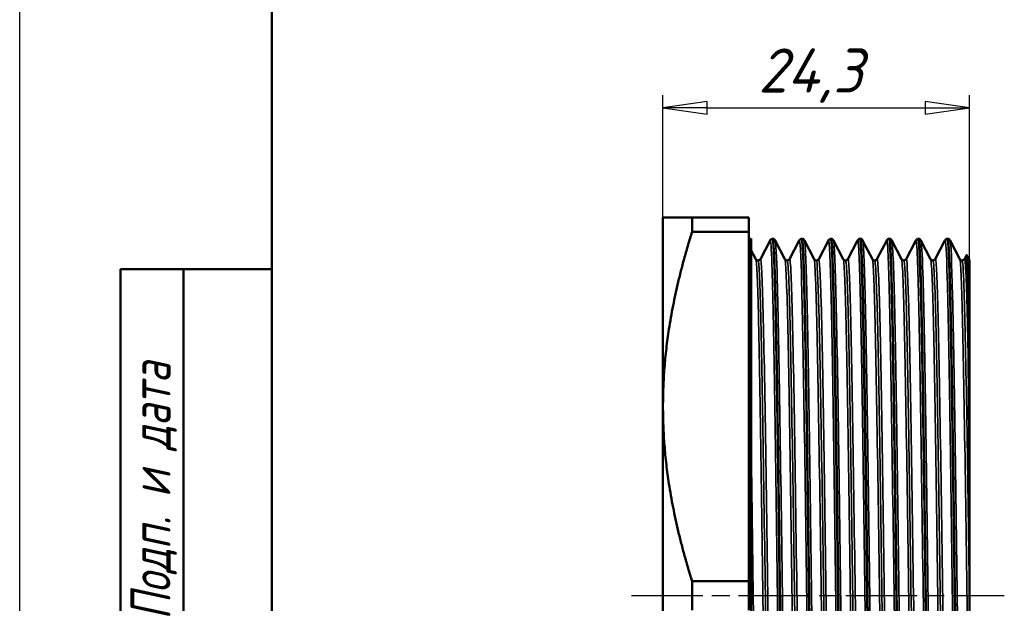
# Model space of a CAD drawing. Header units: millimetres. Extents: x -117 to 734, y -67 to 355.
# Tile 3 of 16: x 0 to 78, y 123 to 170. Entities that reach past the tile are written whole.
import ezdxf
from ezdxf.enums import TextEntityAlignment as Align

# ---------------------------------------------------------------- set-up
doc = ezdxf.new("R2010")
doc.units = ezdxf.units.MM
doc.linetypes.add('CHAIN', pattern=[0.7087, 0.4724, -0.0591, 0.1181, -0.0591])
for name, color, linetype, lineweight in [('Видимые тонкие (ГОСТ)', 7, 'Continuous', 35), ('Видимый контур (ГОСТ)', 7, 'Continuous', 50), ('Кромка (ГОСТ)', 7, 'Continuous', 50), ('Обозначение (ГОСТ)', 7, 'Continuous', 25), ('Осевая линия (ГОСТ)', 7, 'Continuous', 25), ('Размер (ГОСТ)', 7, 'Continuous', 25), ('Эскизная геометрия (ГОСТ)', 7, 'Continuous', 50)]:
    doc.layers.add(name, color=color, linetype=linetype, lineweight=lineweight)
doc.styles.get("Standard").update_dxf_attribs({"font": 'GOST Common Italic.ttf'})
doc.styles.add('Альтернативный текст (ГОСТ)', font='txt', dxfattribs={"width": 0.8})
doc.styles.add('Обычный текст (ГОСТ)', font='GOST Common Italic.ttf')
doc.dimstyles.new('Обычный (ГОСТ)', dxfattribs={"dimtxt": 3.5, "dimasz": 3.5, "dimexe": 1, "dimexo": 0, "dimgap": 0.5, "dimtad": 1, "dimrnd": 1e-08, "dimtxsty": 'Обычный текст (ГОСТ)', "dimblk": 'Filled-1', "dimcen": 0.09, "dimdle": 15, "dimclrd": 256, "dimclre": 256, "dimclrt": 256, "dimazin": 2, "dimtfac": 0.714286, "dimtdec": 3, "dimtmove": 0, "dimatfit": 3, "dimfxl": 1, "dimtolj": 1, "dimlwd": 25, "dimlwe": 25, "dimarcsym": 0})

# ---------------------------------------------------------------- blocks, each defined once
blk = doc.blocks.new('ГОСТ - Доп. графы 1')
at = {"layer": 'Эскизная геометрия (ГОСТ)'}
for p, q in [((-12, 0), (-12, 145)), ((-12, 145), (0, 145)), ((-7, 145), (-7, 0))]:
    blk.add_line(p, q, dxfattribs=at)
at = {"layer": 'Обозначение (ГОСТ)', "insert": (-9.373, 127.414), "char_height": 3.17, "width": 34.76787, "attachment_point": 5, "rotation": 90, "style": 'Альтернативный текст (ГОСТ)'}
blk.add_mtext('\\fGOST Common|b0|i1;\\H3.1700;Подп. и дата', dxfattribs=at)
at = {"layer": 'Обозначение (ГОСТ)', "lineweight": 30, "width": 0.8, "flags": 17}
for tag, p in [('Подп._и_дата_2', (-3.532, 127.511)), ('Инв._номер_дубликата', (-3.406, 97.466)), ('Взамен_инв._номера', (-3.46, 72.529)), ('Подп._и_дата_1', (-3.422, 42.352)), ('ИНВЕНТАРНЫЙ_НОМЕР', (-3.329, 12.683))]:
    blk.add_attdef(tag, text='', height=3.17, rotation=90, dxfattribs=at).set_placement(p, align=Align.MIDDLE_CENTER)
blk = doc.blocks.new('Рамки ГОСТ_ граница 297x210')
at = {"layer": 'Кромка (ГОСТ)', "lineweight": 25}
blk.add_line((0, 0), (0, 297), dxfattribs=at)
at = {"layer": 'Кромка (ГОСТ)'}
blk.add_line((20, 292), (20, 5), dxfattribs=at)
blk = doc.blocks.new('Filled-1')
at = {"color": 0}
for p, q in [((0, 0), (-1, 0.143)), ((-1, 0.143), (-1, -0.143)), ((-1, 0), (0, 0)), ((-1, -0.143), (0, 0))]:
    blk.add_line(p, q, dxfattribs=at)
at = {"color": 0, "flags": 128}
blk.add_lwpolyline([(-1, -0.143), (0, 0), (-1, 0.143), (-1, -0.143)], dxfattribs=at)
at = {"color": 0}
blk.add_solid([(-1, -0.143), (0, 0), (-1, 0.143), (-1, -0.143)], dxfattribs=at)
blk = doc.blocks.new('*D9')
at = {"layer": 'Defpoints', "color": 0, "linetype": 'Continuous', "transparency": 16777216}
for p in [(75.311, 162.8), (51.011, 139.099), (75.311, 124.023)]:
    blk.add_point(p, dxfattribs=at)
at = {"layer": 'Размер (ГОСТ)', "linetype": 'Continuous', "lineweight": 25, "transparency": 16777216}
for p, q in [((51.011, 139.099), (51.011, 163.8)), ((75.311, 124.023), (75.311, 163.8)), ((54.511, 162.8), (71.811, 162.8))]:
    blk.add_line(p, q, dxfattribs=at)
at = {"layer": 'Размер (ГОСТ)', "linetype": 'Continuous', "lineweight": 25, "transparency": 16777216, "xscale": 3.5, "yscale": 3.5, "zscale": 3.5, "rotation": 180}
blk.add_blockref('Filled-1', (51.011, 162.8), dxfattribs=at)
at = {"layer": 'Размер (ГОСТ)', "linetype": 'Continuous', "lineweight": 25, "transparency": 16777216, "xscale": 3.5, "yscale": 3.5, "zscale": 3.5}
blk.add_blockref('Filled-1', (75.311, 162.8), dxfattribs=at)
at = {"layer": 'Размер (ГОСТ)', "linetype": 'Continuous', "lineweight": 25, "transparency": 16777216, "insert": (58.568, 167.5), "char_height": 3.5, "attachment_point": 1, "style": 'Обычный текст (ГОСТ)'}
blk.add_mtext('\\A1;24,3', dxfattribs=at)

msp = doc.modelspace()

# ---------------------------------------------------------------- linework, layer by layer
at = {"layer": 'Видимые тонкие (ГОСТ)'}
for points, knots in [([(60.661, 95.929), (60.609, 96.035), (60.556, 96.989), (60.504, 98.732), (60.433, 101.105), (60.362, 104.934), (60.291, 109.605), (60.22, 114.273), (60.149, 119.765), (60.078, 125.203), (60.007, 130.638), (59.936, 136), (59.865, 140.432), (59.794, 144.862), (59.723, 148.348), (59.652, 150.334), (59.603, 151.703), (59.554, 152.356), (59.505, 152.267)], [45.578162, 45.578162, 45.578162, 45.578162, 46.003977, 46.003977, 46.003977, 46.583754, 46.583754, 46.583754, 47.163104, 47.163104, 47.163104, 47.742065, 47.742065, 47.742065, 48.320676, 48.320676, 48.320676, 48.719755, 48.719755, 48.719755, 48.719755]), ([(61.066, 95.931), (61.021, 95.848), (60.976, 96.392), (60.931, 97.55), (60.86, 99.382), (60.789, 102.743), (60.718, 107.094), (60.646, 111.441), (60.575, 116.76), (60.504, 122.198), (60.433, 127.633), (60.362, 133.166), (60.291, 137.914), (60.22, 142.658), (60.149, 146.599), (60.078, 149.108), (60.022, 151.075), (59.966, 152.156), (59.911, 152.269)], [39.244839, 39.244839, 39.244839, 39.244839, 39.612232, 39.612232, 39.612232, 40.192983, 40.192983, 40.192983, 40.773228, 40.773228, 40.773228, 41.353005, 41.353005, 41.353005, 41.932354, 41.932354, 41.932354, 42.386432, 42.386432, 42.386432, 42.386432]), ([(62.972, 95.932), (62.935, 96.004), (62.898, 96.502), (62.861, 97.42), (62.79, 99.176), (62.719, 102.463), (62.647, 106.755), (62.576, 111.046), (62.505, 116.325), (62.434, 121.749), (62.363, 127.172), (62.292, 132.719), (62.221, 137.506), (62.15, 142.29), (62.079, 146.297), (62.008, 148.886), (61.944, 151.215), (61.88, 152.389), (61.817, 152.272)], [39.294977, 39.294977, 39.294977, 39.294977, 39.598193, 39.598193, 39.598193, 40.177829, 40.177829, 40.177829, 40.757252, 40.757252, 40.757252, 41.336473, 41.336473, 41.336473, 41.915501, 41.915501, 41.915501, 42.43657, 42.43657, 42.43657, 42.43657]), ([(63.378, 95.932), (63.348, 95.873), (63.318, 96.093), (63.287, 96.599), (63.216, 97.793), (63.145, 100.568), (63.074, 104.48), (63.003, 108.392), (62.932, 113.424), (62.861, 118.774), (62.79, 124.121), (62.719, 129.765), (62.647, 134.802), (62.576, 139.838), (62.505, 144.249), (62.434, 147.33), (62.364, 150.398), (62.293, 152.137), (62.222, 152.273)], [32.961654, 32.961654, 32.961654, 32.961654, 33.207495, 33.207495, 33.207495, 33.787585, 33.787585, 33.787585, 34.367443, 34.367443, 34.367443, 34.947079, 34.947079, 34.947079, 35.526503, 35.526503, 35.526503, 36.103247, 36.103247, 36.103247, 36.103247]), ([(65.284, 95.93), (65.261, 95.972), (65.238, 96.175), (65.215, 96.541), (65.144, 97.68), (65.073, 100.395), (65.002, 104.255), (64.93, 108.217), (64.857, 113.37), (64.784, 118.852), (64.712, 124.224), (64.641, 129.89), (64.57, 134.937), (64.498, 139.982), (64.427, 144.389), (64.356, 147.449), (64.284, 150.507), (64.213, 152.209), (64.142, 152.28), (64.137, 152.284), (64.133, 152.282), (64.128, 152.273)], [33.011792, 33.011792, 33.011792, 33.011792, 33.197834, 33.197834, 33.197834, 33.776364, 33.776364, 33.776364, 34.370274, 34.370274, 34.370274, 34.952269, 34.952269, 34.952269, 35.533962, 35.533962, 35.533962, 36.115363, 36.115363, 36.115363, 36.153384, 36.153384, 36.153384, 36.153384]), ([(65.689, 95.928), (65.673, 95.895), (65.657, 95.943), (65.641, 96.074), (65.57, 96.651), (65.499, 98.832), (65.428, 102.272), (65.357, 105.71), (65.286, 110.394), (65.215, 115.575), (65.144, 120.755), (65.073, 126.415), (65.002, 131.651), (64.93, 137.026), (64.857, 141.934), (64.784, 145.552), (64.712, 149.098), (64.641, 151.393), (64.57, 152.067), (64.558, 152.181), (64.546, 152.249), (64.534, 152.271)], [26.678469, 26.678469, 26.678469, 26.678469, 26.809777, 26.809777, 26.809777, 27.388473, 27.388473, 27.388473, 27.967084, 27.967084, 27.967084, 28.545615, 28.545615, 28.545615, 29.139525, 29.139525, 29.139525, 29.72152, 29.72152, 29.72152, 29.820061, 29.820061, 29.820061, 29.820061]), ([(67.595, 95.927), (67.583, 95.949), (67.571, 96.017), (67.558, 96.134), (67.487, 96.81), (67.416, 99.093), (67.345, 102.618), (67.274, 106.142), (67.203, 110.894), (67.132, 116.114), (67.061, 121.334), (66.99, 127.003), (66.919, 132.215), (66.848, 137.426), (66.777, 142.162), (66.706, 145.665), (66.635, 149.168), (66.564, 151.426), (66.493, 152.078), (66.475, 152.242), (66.457, 152.305), (66.439, 152.269)], [26.728606, 26.728606, 26.728606, 26.728606, 26.828095, 26.828095, 26.828095, 27.407654, 27.407654, 27.407654, 27.987108, 27.987108, 27.987108, 28.566458, 28.566458, 28.566458, 29.145707, 29.145707, 29.145707, 29.724858, 29.724858, 29.724858, 29.870199, 29.870199, 29.870199, 29.870199]), ([(68.001, 95.925), (67.995, 95.914), (67.99, 95.913), (67.985, 95.92), (67.914, 96.015), (67.843, 97.732), (67.772, 100.795), (67.701, 103.858), (67.629, 108.256), (67.558, 113.285), (67.487, 118.312), (67.416, 123.953), (67.345, 129.304), (67.274, 134.654), (67.203, 139.695), (67.132, 143.621), (67.061, 147.546), (66.99, 150.343), (66.919, 151.564), (66.894, 151.988), (66.87, 152.221), (66.845, 152.266)], [20.395283, 20.395283, 20.395283, 20.395283, 20.4379, 20.4379, 20.4379, 21.017678, 21.017678, 21.017678, 21.597346, 21.597346, 21.597346, 22.176905, 22.176905, 22.176905, 22.756358, 22.756358, 22.756358, 23.335708, 23.335708, 23.335708, 23.536876, 23.536876, 23.536876, 23.536876]), ([(69.906, 95.924), (69.835, 96.061), (69.764, 97.824), (69.693, 100.93), (69.622, 104.037), (69.55, 108.476), (69.479, 113.534), (69.408, 118.591), (69.337, 124.248), (69.266, 129.598), (69.194, 134.946), (69.123, 139.968), (69.052, 143.857), (68.981, 147.745), (68.91, 150.486), (68.838, 151.642), (68.809, 152.117), (68.78, 152.323), (68.751, 152.265)], [20.445421, 20.445421, 20.445421, 20.445421, 21.026149, 21.026149, 21.026149, 21.6069, 21.6069, 21.6069, 22.187522, 22.187522, 22.187522, 22.768015, 22.768015, 22.768015, 23.348383, 23.348383, 23.348383, 23.587014, 23.587014, 23.587014, 23.587014]), ([(70.312, 95.925), (70.248, 95.808), (70.184, 96.983), (70.12, 99.316), (70.049, 101.915), (69.978, 105.942), (69.906, 110.749), (69.835, 115.555), (69.764, 121.123), (69.693, 126.56), (69.622, 131.995), (69.55, 137.277), (69.479, 141.56), (69.408, 145.842), (69.337, 149.107), (69.266, 150.834), (69.229, 151.716), (69.193, 152.195), (69.156, 152.265)], [14.112098, 14.112098, 14.112098, 14.112098, 14.633494, 14.633494, 14.633494, 15.214515, 15.214515, 15.214515, 15.795399, 15.795399, 15.795399, 16.376151, 16.376151, 16.376151, 16.956772, 16.956772, 16.956772, 17.253691, 17.253691, 17.253691, 17.253691]), ([(72.218, 95.93), (72.163, 96.042), (72.108, 97.09), (72.053, 99.002), (71.98, 101.551), (71.907, 105.626), (71.834, 110.538), (71.762, 115.373), (71.69, 120.999), (71.618, 126.495), (71.546, 131.943), (71.475, 137.242), (71.404, 141.538), (71.332, 145.832), (71.261, 149.107), (71.19, 150.836), (71.147, 151.866), (71.105, 152.345), (71.062, 152.265)], [14.162236, 14.162236, 14.162236, 14.162236, 14.609544, 14.609544, 14.609544, 15.205981, 15.205981, 15.205981, 15.793098, 15.793098, 15.793098, 16.375137, 16.375137, 16.375137, 16.957023, 16.957023, 16.957023, 17.303828, 17.303828, 17.303828, 17.303828]), ([(72.623, 95.931), (72.579, 95.848), (72.534, 96.386), (72.489, 97.532), (72.418, 99.346), (72.347, 102.679), (72.276, 107), (72.202, 111.525), (72.128, 117.117), (72.053, 122.803), (71.98, 128.4), (71.907, 134.065), (71.834, 138.841), (71.762, 143.542), (71.69, 147.363), (71.618, 149.678), (71.568, 151.288), (71.518, 152.166), (71.468, 152.267)], [7.828913, 7.828913, 7.828913, 7.828913, 8.194348, 8.194348, 8.194348, 8.772891, 8.772891, 8.772891, 9.378795, 9.378795, 9.378795, 9.975232, 9.975232, 9.975232, 10.562349, 10.562349, 10.562349, 10.970505, 10.970505, 10.970505, 10.970505]), ([(74.405, 97.745), (74.334, 99.673), (74.263, 103.109), (74.192, 107.505), (74.121, 111.901), (74.05, 117.24), (73.979, 122.672), (73.908, 128.102), (73.837, 133.605), (73.766, 138.302), (73.695, 142.999), (73.624, 146.872), (73.553, 149.304), (73.493, 151.359), (73.433, 152.379), (73.374, 152.271)], [8.216307, 8.216307, 8.216307, 8.216307, 8.795238, 8.795238, 8.795238, 9.374123, 9.374123, 9.374123, 9.952963, 9.952963, 9.952963, 10.531759, 10.531759, 10.531759, 11.020643, 11.020643, 11.020643, 11.020643]), ([(74.405, 119.719), (74.334, 125.091), (74.263, 130.706), (74.192, 135.665), (74.121, 140.624), (74.05, 144.911), (73.979, 147.841), (73.913, 150.595), (73.846, 152.141), (73.779, 152.273)], [2.985558, 2.985558, 2.985558, 2.985558, 3.564488, 3.564488, 3.564488, 4.143373, 4.143373, 4.143373, 4.68732, 4.68732, 4.68732, 4.68732]), ([(59.525, 97.411), (59.497, 97.355), (59.47, 97.527), (59.442, 97.93), (59.37, 98.974), (59.297, 101.568), (59.225, 105.286), (59.153, 108.998), (59.081, 113.815), (59.009, 118.946), (58.937, 124.071), (58.865, 129.489), (58.793, 134.314), (58.721, 139.16), (58.649, 143.388), (58.576, 146.302), (58.508, 149.085), (58.439, 150.658), (58.37, 150.794)], [45.526637, 45.526637, 45.526637, 45.526637, 45.753748, 45.753748, 45.753748, 46.342231, 46.342231, 46.342231, 46.929736, 46.929736, 46.929736, 47.516428, 47.516428, 47.516428, 48.105597, 48.105597, 48.105597, 48.66823, 48.66823, 48.66823, 48.66823]), ([(59.891, 97.404), (59.885, 97.414), (59.88, 97.433), (59.874, 97.46), (59.802, 97.829), (59.73, 99.767), (59.659, 102.956), (59.586, 106.162), (59.514, 110.622), (59.442, 115.597), (59.37, 120.563), (59.297, 126.024), (59.225, 131.08), (59.153, 136.128), (59.081, 140.753), (59.009, 144.197), (58.937, 147.636), (58.865, 149.883), (58.793, 150.571), (58.774, 150.757), (58.754, 150.828), (58.735, 150.789)], [45.57955, 45.57955, 45.57955, 45.57955, 45.623805, 45.623805, 45.623805, 46.210279, 46.210279, 46.210279, 46.799907, 46.799907, 46.799907, 47.38839, 47.38839, 47.38839, 47.975895, 47.975895, 47.975895, 48.562587, 48.562587, 48.562587, 48.721142, 48.721142, 48.721142, 48.721142]), ([(61.837, 97.403), (61.834, 97.399), (61.832, 97.396), (61.83, 97.395), (61.758, 97.349), (61.686, 98.877), (61.614, 101.729), (61.539, 104.705), (61.464, 109.114), (61.389, 114.174), (61.317, 119.048), (61.244, 124.505), (61.172, 129.641), (61.1, 134.773), (61.028, 139.564), (60.955, 143.224), (60.883, 146.882), (60.811, 149.396), (60.739, 150.354), (60.72, 150.61), (60.7, 150.754), (60.681, 150.789)], [39.243452, 39.243452, 39.243452, 39.243452, 39.261165, 39.261165, 39.261165, 39.847713, 39.847713, 39.847713, 40.459921, 40.459921, 40.459921, 41.049786, 41.049786, 41.049786, 41.639041, 41.639041, 41.639041, 42.22773, 42.22773, 42.22773, 42.385045, 42.385045, 42.385045, 42.385045]), ([(62.202, 97.408), (62.15, 97.514), (62.098, 98.415), (62.046, 100.06), (61.974, 102.335), (61.902, 106.023), (61.83, 110.521), (61.758, 115.017), (61.686, 120.304), (61.614, 125.518), (61.539, 130.96), (61.464, 136.298), (61.389, 140.585), (61.317, 144.716), (61.244, 147.855), (61.172, 149.485), (61.13, 150.43), (61.088, 150.865), (61.046, 150.786)], [39.296364, 39.296364, 39.296364, 39.296364, 39.720596, 39.720596, 39.720596, 40.307324, 40.307324, 40.307324, 40.893872, 40.893872, 40.893872, 41.50608, 41.50608, 41.50608, 42.095944, 42.095944, 42.095944, 42.437957, 42.437957, 42.437957, 42.437957]), ([(64.148, 97.409), (64.096, 97.314), (64.044, 98.015), (63.992, 99.475), (63.92, 101.503), (63.848, 104.99), (63.775, 109.361), (63.703, 113.73), (63.631, 118.965), (63.559, 124.204), (63.487, 129.44), (63.415, 134.66), (63.343, 139.005), (63.27, 143.348), (63.198, 146.8), (63.126, 148.792), (63.082, 150.026), (63.037, 150.698), (62.992, 150.787)], [32.960267, 32.960267, 32.960267, 32.960267, 33.384111, 33.384111, 33.384111, 33.972917, 33.972917, 33.972917, 34.56145, 34.56145, 34.56145, 35.149723, 35.149723, 35.149723, 35.737743, 35.737743, 35.737743, 36.101859, 36.101859, 36.101859, 36.101859]), ([(64.513, 97.411), (64.484, 97.465), (64.455, 97.77), (64.426, 98.326), (64.353, 99.701), (64.281, 102.607), (64.209, 106.563), (64.137, 110.518), (64.064, 115.508), (63.992, 120.71), (63.92, 125.909), (63.848, 131.299), (63.775, 135.991), (63.703, 140.682), (63.631, 144.658), (63.559, 147.264), (63.492, 149.687), (63.425, 150.918), (63.358, 150.794)], [33.013179, 33.013179, 33.013179, 33.013179, 33.251799, 33.251799, 33.251799, 33.841181, 33.841181, 33.841181, 34.430269, 34.430269, 34.430269, 35.019075, 35.019075, 35.019075, 35.607609, 35.607609, 35.607609, 36.154772, 36.154772, 36.154772, 36.154772]), ([(66.459, 97.411), (66.431, 97.355), (66.403, 97.529), (66.375, 97.937), (66.303, 98.986), (66.231, 101.576), (66.159, 105.283), (66.088, 108.989), (66.016, 113.798), (65.944, 118.922), (65.872, 124.045), (65.8, 129.464), (65.728, 134.291), (65.656, 139.117), (65.584, 143.333), (65.512, 146.25), (65.443, 149.065), (65.373, 150.658), (65.304, 150.794)], [26.677081, 26.677081, 26.677081, 26.677081, 26.905635, 26.905635, 26.905635, 27.492492, 27.492492, 27.492492, 28.079254, 28.079254, 28.079254, 28.665923, 28.665923, 28.665923, 29.252503, 29.252503, 29.252503, 29.818674, 29.818674, 29.818674, 29.818674]), ([(66.825, 97.404), (66.819, 97.415), (66.813, 97.436), (66.807, 97.467), (66.735, 97.855), (66.663, 99.814), (66.591, 103.023), (66.519, 106.232), (66.447, 110.678), (66.375, 115.634), (66.303, 120.588), (66.231, 126.033), (66.159, 131.075), (66.088, 136.117), (66.016, 140.737), (65.944, 144.18), (65.872, 147.623), (65.8, 149.875), (65.728, 150.567), (65.708, 150.756), (65.689, 150.829), (65.669, 150.789)], [26.729994, 26.729994, 26.729994, 26.729994, 26.777788, 26.777788, 26.777788, 27.364841, 27.364841, 27.364841, 27.951794, 27.951794, 27.951794, 28.538651, 28.538651, 28.538651, 29.125412, 29.125412, 29.125412, 29.712082, 29.712082, 29.712082, 29.871586, 29.871586, 29.871586, 29.871586]), ([(68.771, 97.404), (68.765, 97.392), (68.759, 97.391), (68.753, 97.401), (68.681, 97.521), (68.608, 99.222), (68.536, 102.225), (68.464, 105.227), (68.392, 109.519), (68.32, 114.394), (68.248, 119.269), (68.176, 124.709), (68.104, 129.82), (68.032, 134.93), (67.96, 139.692), (67.888, 143.323), (67.816, 146.953), (67.744, 149.44), (67.671, 150.374), (67.653, 150.617), (67.634, 150.755), (67.615, 150.789)], [20.393896, 20.393896, 20.393896, 20.393896, 20.443241, 20.443241, 20.443241, 21.031306, 21.031306, 21.031306, 21.619249, 21.619249, 21.619249, 22.207072, 22.207072, 22.207072, 22.794777, 22.794777, 22.794777, 23.382367, 23.382367, 23.382367, 23.535489, 23.535489, 23.535489, 23.535489]), ([(69.136, 97.407), (69.08, 97.521), (69.025, 98.551), (68.969, 100.422), (68.897, 102.844), (68.825, 106.664), (68.753, 111.255), (68.681, 115.844), (68.608, 121.186), (68.536, 126.401), (68.464, 131.615), (68.392, 136.683), (68.32, 140.771), (68.248, 144.858), (68.176, 147.951), (68.104, 149.541), (68.063, 150.447), (68.022, 150.863), (67.981, 150.786)], [20.446808, 20.446808, 20.446808, 20.446808, 20.901209, 20.901209, 20.901209, 21.4894, 21.4894, 21.4894, 22.077465, 22.077465, 22.077465, 22.665408, 22.665408, 22.665408, 23.253231, 23.253231, 23.253231, 23.588401, 23.588401, 23.588401, 23.588401]), ([(71.082, 97.408), (71.028, 97.309), (70.973, 98.087), (70.919, 99.694), (70.846, 101.824), (70.774, 105.403), (70.702, 109.84), (70.63, 114.275), (70.557, 119.55), (70.485, 124.793), (70.413, 130.036), (70.341, 135.227), (70.268, 139.51), (70.196, 143.792), (70.124, 147.149), (70.052, 149.029), (70.01, 150.114), (69.968, 150.704), (69.927, 150.786)], [14.110711, 14.110711, 14.110711, 14.110711, 14.555264, 14.555264, 14.555264, 15.1447, 15.1447, 15.1447, 15.733987, 15.733987, 15.733987, 16.323127, 16.323127, 16.323127, 16.912125, 16.912125, 16.912125, 17.252303, 17.252303, 17.252303, 17.252303]), ([(71.448, 97.411), (71.416, 97.471), (71.384, 97.824), (71.353, 98.47), (71.28, 99.946), (71.208, 102.946), (71.136, 106.974), (71.063, 111.001), (70.991, 116.04), (70.919, 121.259), (70.846, 126.476), (70.774, 131.852), (70.702, 136.499), (70.63, 141.145), (70.557, 145.044), (70.485, 147.552), (70.421, 149.787), (70.356, 150.911), (70.292, 150.793)], [14.163623, 14.163623, 14.163623, 14.163623, 14.422094, 14.422094, 14.422094, 15.011835, 15.011835, 15.011835, 15.601423, 15.601423, 15.601423, 16.190858, 16.190858, 16.190858, 16.780145, 16.780145, 16.780145, 17.305216, 17.305216, 17.305216, 17.305216]), ([(73.394, 97.41), (73.368, 97.358), (73.342, 97.502), (73.316, 97.846), (73.244, 98.804), (73.172, 101.306), (73.1, 104.945), (73.028, 108.583), (72.956, 113.342), (72.885, 118.445), (72.813, 123.547), (72.741, 128.972), (72.669, 133.833), (72.597, 138.694), (72.525, 142.972), (72.453, 145.968), (72.381, 148.956), (72.31, 150.652), (72.238, 150.794)], [7.827525, 7.827525, 7.827525, 7.827525, 8.038375, 8.038375, 8.038375, 8.624929, 8.624929, 8.624929, 9.211439, 9.211439, 9.211439, 9.797907, 9.797907, 9.797907, 10.384332, 10.384332, 10.384332, 10.969118, 10.969118, 10.969118, 10.969118]), ([(73.759, 97.403), (73.755, 97.41), (73.751, 97.422), (73.748, 97.438), (73.676, 97.737), (73.604, 99.607), (73.532, 102.742), (73.46, 105.877), (73.388, 110.264), (73.316, 115.187), (73.244, 120.109), (73.172, 125.546), (73.1, 130.61), (73.028, 135.673), (72.956, 140.343), (72.885, 143.856), (72.813, 147.368), (72.741, 149.71), (72.669, 150.498), (72.647, 150.737), (72.625, 150.832), (72.603, 150.788)], [7.880438, 7.880438, 7.880438, 7.880438, 7.911294, 7.911294, 7.911294, 8.497937, 8.497937, 8.497937, 9.084534, 9.084534, 9.084534, 9.671088, 9.671088, 9.671088, 10.257598, 10.257598, 10.257598, 10.844065, 10.844065, 10.844065, 11.02203, 11.02203, 11.02203, 11.02203]), ([(75.259, 114.088), (75.187, 118.932), (75.115, 124.357), (75.043, 129.475), (74.971, 134.593), (74.899, 139.383), (74.827, 143.062), (74.755, 146.74), (74.683, 149.292), (74.611, 150.301), (74.59, 150.589), (74.57, 150.751), (74.549, 150.789)], [2.757331, 2.757331, 2.757331, 2.757331, 3.344305, 3.344305, 3.344305, 3.931229, 3.931229, 3.931229, 4.518105, 4.518105, 4.518105, 4.685933, 4.685933, 4.685933, 4.685933]), ([(75.259, 140.512), (75.187, 144.633), (75.115, 147.778), (75.043, 149.432), (75, 150.413), (74.957, 150.866), (74.915, 150.786)], [3.8034901, 3.8034901, 3.8034901, 3.8034901, 4.3904636, 4.3904636, 4.3904636, 4.7388452, 4.7388452, 4.7388452, 4.7388452]), ([(59.708, 97.511), (59.705, 97.511), (59.702, 97.513), (59.7, 97.517), (59.627, 97.633), (59.555, 99.337), (59.483, 102.347), (59.41, 105.351), (59.338, 109.643), (59.266, 114.515), (59.194, 119.378), (59.121, 124.8), (59.049, 129.889), (58.977, 134.971), (58.905, 139.7), (58.833, 143.301), (58.761, 146.92), (58.688, 149.384), (58.616, 150.287), (58.595, 150.553), (58.573, 150.683), (58.552, 150.681)], [45.553093, 45.553093, 45.553093, 45.553093, 45.575285, 45.575285, 45.575285, 46.165795, 46.165795, 46.165795, 46.755126, 46.755126, 46.755126, 47.343446, 47.343446, 47.343446, 47.930921, 47.930921, 47.930921, 48.521176, 48.521176, 48.521176, 48.694686, 48.694686, 48.694686, 48.694686]), ([(62.019, 97.516), (61.968, 97.521), (61.916, 98.307), (61.864, 99.832), (61.792, 101.959), (61.72, 105.515), (61.648, 109.917), (61.576, 114.318), (61.504, 119.548), (61.432, 124.749), (61.36, 129.982), (61.288, 135.166), (61.215, 139.441), (61.143, 143.712), (61.07, 147.059), (60.998, 148.929), (60.953, 150.088), (60.908, 150.676), (60.864, 150.679)], [39.269908, 39.269908, 39.269908, 39.269908, 39.690895, 39.690895, 39.690895, 40.278114, 40.278114, 40.278114, 40.865161, 40.865161, 40.865161, 41.455799, 41.455799, 41.455799, 42.045819, 42.045819, 42.045819, 42.411501, 42.411501, 42.411501, 42.411501]), ([(64.331, 97.518), (64.302, 97.516), (64.274, 97.747), (64.246, 98.214), (64.174, 99.408), (64.101, 102.143), (64.029, 105.965), (63.957, 109.786), (63.884, 114.679), (63.812, 119.836), (63.74, 124.991), (63.668, 130.389), (63.595, 135.139), (63.523, 139.888), (63.451, 143.971), (63.379, 146.715), (63.311, 149.295), (63.243, 150.682), (63.175, 150.686)], [32.986723, 32.986723, 32.986723, 32.986723, 33.217231, 33.217231, 33.217231, 33.807015, 33.807015, 33.807015, 34.396514, 34.396514, 34.396514, 34.985738, 34.985738, 34.985738, 35.574698, 35.574698, 35.574698, 36.128316, 36.128316, 36.128316, 36.128316]), ([(66.642, 97.511), (66.639, 97.511), (66.635, 97.514), (66.632, 97.52), (66.56, 97.663), (66.488, 99.377), (66.416, 102.381), (66.344, 105.385), (66.272, 109.667), (66.2, 114.525), (66.128, 119.382), (66.056, 124.795), (65.984, 129.877), (65.912, 134.958), (65.84, 139.687), (65.768, 143.29), (65.696, 146.892), (65.624, 149.353), (65.552, 150.271), (65.53, 150.547), (65.508, 150.683), (65.486, 150.681)], [26.703538, 26.703538, 26.703538, 26.703538, 26.730849, 26.730849, 26.730849, 27.318465, 27.318465, 27.318465, 27.905982, 27.905982, 27.905982, 28.493405, 28.493405, 28.493405, 29.080734, 29.080734, 29.080734, 29.667973, 29.667973, 29.667973, 29.84513, 29.84513, 29.84513, 29.84513]), ([(68.954, 97.516), (68.901, 97.521), (68.848, 98.336), (68.796, 99.913), (68.724, 102.081), (68.652, 105.68), (68.579, 110.118), (68.507, 114.556), (68.435, 119.814), (68.363, 125.028), (68.291, 130.24), (68.218, 135.387), (68.146, 139.621), (68.074, 143.855), (68.002, 147.16), (67.93, 148.992), (67.886, 150.11), (67.842, 150.676), (67.798, 150.679)], [20.420352, 20.420352, 20.420352, 20.420352, 20.848747, 20.848747, 20.848747, 21.437482, 21.437482, 21.437482, 22.026094, 22.026094, 22.026094, 22.614584, 22.614584, 22.614584, 23.202957, 23.202957, 23.202957, 23.561945, 23.561945, 23.561945, 23.561945]), ([(71.265, 97.518), (71.237, 97.516), (71.209, 97.739), (71.182, 98.19), (71.109, 99.366), (71.037, 102.085), (70.964, 105.899), (70.892, 109.711), (70.82, 114.602), (70.747, 119.762), (70.675, 124.921), (70.603, 130.328), (70.53, 135.089), (70.458, 139.849), (70.386, 143.944), (70.313, 146.698), (70.245, 149.289), (70.177, 150.682), (70.109, 150.686)], [14.137167, 14.137167, 14.137167, 14.137167, 14.363764, 14.363764, 14.363764, 14.95403, 14.95403, 14.95403, 15.544144, 15.544144, 15.544144, 16.134108, 16.134108, 16.134108, 16.723925, 16.723925, 16.723925, 17.27876, 17.27876, 17.27876, 17.27876]), ([(73.576, 97.511), (73.506, 97.513), (73.436, 98.997), (73.366, 101.738), (73.294, 104.554), (73.222, 108.685), (73.15, 113.454), (73.078, 118.222), (73.006, 123.61), (72.934, 128.735), (72.862, 133.858), (72.79, 138.698), (72.718, 142.461), (72.646, 146.224), (72.574, 148.896), (72.502, 150.038), (72.475, 150.469), (72.448, 150.681), (72.421, 150.678)], [7.853982, 7.853982, 7.853982, 7.853982, 8.425665, 8.425665, 8.425665, 9.012872, 9.012872, 9.012872, 9.600035, 9.600035, 9.600035, 10.187155, 10.187155, 10.187155, 10.774232, 10.774232, 10.774232, 10.995574, 10.995574, 10.995574, 10.995574]), ([(75.311, 124.023), (75.239, 129.23), (75.167, 134.433), (75.095, 138.775), (75.023, 143.118), (74.951, 146.583), (74.879, 148.604), (74.83, 149.974), (74.781, 150.676), (74.732, 150.68)], [3.138732, 3.138732, 3.138732, 3.138732, 3.72636, 3.72636, 3.72636, 4.31394, 4.31394, 4.31394, 4.712389, 4.712389, 4.712389, 4.712389]), ([(58.755, 95.927), (58.698, 95.825), (58.641, 96.734), (58.584, 98.587), (58.513, 100.9), (58.442, 104.675), (58.371, 109.308), (58.3, 113.952), (58.229, 119.44), (58.158, 124.893), (58.109, 128.637), (58.06, 132.358), (58.011, 135.767)], [45.528025, 45.528025, 45.528025, 45.528025, 45.992042, 45.992042, 45.992042, 46.571417, 46.571417, 46.571417, 47.152075, 47.152075, 47.152075, 47.550745, 47.550745, 47.550745, 47.550745])]:
    msp.add_open_spline(points, degree=3, knots=knots, dxfattribs=at)
at = {"layer": 'Видимый контур (ГОСТ)'}
for p, q in [((51.011, 154.099), (51.011, 139.099)), ((53.32, 152.955), (53.32, 154.099)), ((53.32, 154.099), (57.811, 154.099)), ((57.811, 154.099), (57.811, 152.955)), ((53.32, 152.955), (57.811, 152.955)), ((57.811, 125.242), (57.811, 152.955)), ((58.011, 152.399), (57.811, 152.399)), ((58.011, 152.399), (58.011, 95.799)), ((58.735, 150.794), (59.505, 152.273)), ((59.698, 152.399), (59.718, 152.399)), ((59.911, 152.273), (60.681, 150.794)), ((61.046, 150.794), (61.817, 152.273)), ((62.01, 152.399), (62.029, 152.399)), ((62.222, 152.273), (62.992, 150.794)), ((63.358, 150.794), (64.128, 152.273)), ((64.321, 152.399), (64.34, 152.399)), ((64.534, 152.273), (65.304, 150.794)), ((65.669, 150.794), (66.439, 152.273)), ((66.632, 152.399), (66.652, 152.399)), ((66.845, 152.273), (67.615, 150.794)), ((67.981, 150.794), (68.751, 152.273)), ((68.944, 152.399), (68.963, 152.399)), ((69.156, 152.273), (69.927, 150.794)), ((70.292, 150.794), (71.062, 152.273)), ((71.255, 152.399), (71.275, 152.399)), ((71.468, 152.273), (72.238, 150.794)), ((72.603, 150.794), (73.374, 152.273)), ((73.567, 152.399), (73.586, 152.399)), ((73.779, 152.273), (74.549, 150.794)), ((58.011, 151.483), (58.37, 150.794)), ((74.915, 150.794), (75.078, 151.107)), ((75.311, 150.713), (75.083, 151.108)), ((75.311, 131.442), (75.311, 150.713)), ((51.011, 139.099), (51.011, 109.099)), ((75.311, 131.442), (75.311, 124.023)), ((53.32, 122.955), (53.32, 125.242)), ((53.32, 125.242), (57.811, 125.242)), ((57.811, 125.242), (57.811, 122.955)), ((75.311, 124.023), (75.311, 116.609))]:
    msp.add_line(p, q, dxfattribs=at)
for points, weights in [([(51.011, 154.099), (51.011, 154.099), (53.32, 154.099)], [1, 1.03864027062, 1.01135026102]), ([(53.32, 152.955), (51.011, 145.594), (51.011, 139.099)], [1.01135026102, 1.03864027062, 1]), ([(51.011, 139.099), (51.011, 132.603), (53.32, 125.242)], [1, 1.03864027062, 1.01135026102])]:
    msp.add_rational_spline(points, weights, degree=2, dxfattribs=at)
for points, knots in [([(59.505, 152.273), (59.514, 152.289), (59.525, 152.31), (59.565, 152.349), (59.583, 152.363), (59.633, 152.388), (59.665, 152.397), (59.698, 152.399)], [0, 0, 0, 0, 0.0358082, 0.0358082, 0.05445961, 0.05445961, 0.07377946, 0.07377946, 0.07377946, 0.07377946]), ([(59.698, 152.398), (59.703, 152.399), (59.708, 152.392), (59.712, 152.377), (59.783, 152.167), (59.854, 150.339), (59.925, 147.186), (59.996, 144.033), (60.067, 139.566), (60.138, 134.496), (60.212, 129.204), (60.286, 123.275), (60.36, 117.731), (60.432, 112.274), (60.505, 107.213), (60.578, 103.394), (60.65, 99.636), (60.721, 97.096), (60.793, 96.186), (60.813, 95.928), (60.834, 95.802), (60.854, 95.804)], [-48.695199, -48.695199, -48.695199, -48.695199, -48.655997, -48.655997, -48.655997, -48.078023, -48.078023, -48.078023, -47.500089, -47.500089, -47.500089, -46.896949, -46.896949, -46.896949, -46.303233, -46.303233, -46.303233, -45.718794, -45.718794, -45.718794, -45.553093, -45.553093, -45.553093, -45.553093]), ([(59.718, 152.399), (59.764, 152.397), (59.807, 152.379), (59.861, 152.341), (59.877, 152.323), (59.899, 152.295), (59.906, 152.283), (59.911, 152.273)], [0, 0, 0, 0, 0.02692309, 0.02692309, 0.05160963, 0.05160963, 0.07374265, 0.07374265, 0.07374265, 0.07374265]), ([(60.874, 95.799), (60.803, 95.797), (60.733, 97.39), (60.662, 100.331), (60.591, 103.299), (60.52, 107.627), (60.449, 112.625), (60.378, 117.618), (60.307, 123.261), (60.236, 128.652), (60.165, 134.039), (60.094, 139.156), (60.023, 143.186), (59.952, 147.214), (59.881, 150.141), (59.81, 151.503), (59.779, 152.097), (59.749, 152.392), (59.718, 152.391)], [39.269395, 39.269395, 39.269395, 39.269395, 39.84372, 39.84372, 39.84372, 40.423241, 40.423241, 40.423241, 41.002306, 41.002306, 41.002306, 41.580954, 41.580954, 41.580954, 42.159225, 42.159225, 42.159225, 42.411501, 42.411501, 42.411501, 42.411501]), ([(61.817, 152.273), (61.825, 152.289), (61.836, 152.31), (61.876, 152.349), (61.895, 152.363), (61.944, 152.388), (61.976, 152.397), (62.009, 152.399)], [0, 0, 0, 0, 0.0358082, 0.0358082, 0.05445961, 0.05445961, 0.07377946, 0.07377946, 0.07377946, 0.07377946]), ([(62.009, 152.393), (62.031, 152.396), (62.053, 152.248), (62.075, 151.947), (62.147, 150.973), (62.218, 148.394), (62.289, 144.624), (62.36, 140.855), (62.431, 135.909), (62.502, 130.579), (62.574, 125.251), (62.645, 119.559), (62.716, 114.416), (62.787, 109.274), (62.858, 104.699), (62.929, 101.424), (63, 98.151), (63.072, 96.188), (63.143, 95.852), (63.15, 95.816), (63.158, 95.799), (63.165, 95.8)], [-42.412014, -42.412014, -42.412014, -42.412014, -42.232661, -42.232661, -42.232661, -41.652142, -41.652142, -41.652142, -41.071759, -41.071759, -41.071759, -40.491512, -40.491512, -40.491512, -39.911396, -39.911396, -39.911396, -39.33141, -39.33141, -39.33141, -39.269908, -39.269908, -39.269908, -39.269908]), ([(62.029, 152.399), (62.075, 152.397), (62.118, 152.379), (62.173, 152.341), (62.189, 152.323), (62.21, 152.295), (62.217, 152.283), (62.222, 152.273)], [0, 0, 0, 0, 0.02692309, 0.02692309, 0.05160963, 0.05160963, 0.07374265, 0.07374265, 0.07374265, 0.07374265]), ([(63.185, 95.802), (63.127, 95.806), (63.07, 96.851), (63.012, 98.849), (62.941, 101.317), (62.87, 105.23), (62.799, 109.963), (62.728, 114.695), (62.657, 120.229), (62.586, 125.682), (62.515, 131.133), (62.444, 136.483), (62.373, 140.88), (62.302, 145.274), (62.231, 148.7), (62.161, 150.609), (62.117, 151.789), (62.073, 152.388), (62.029, 152.391)], [32.98621, 32.98621, 32.98621, 32.98621, 33.455324, 33.455324, 33.455324, 34.034519, 34.034519, 34.034519, 34.613495, 34.613495, 34.613495, 35.192262, 35.192262, 35.192262, 35.770829, 35.770829, 35.770829, 36.128316, 36.128316, 36.128316, 36.128316]), ([(64.128, 152.273), (64.136, 152.289), (64.148, 152.31), (64.188, 152.349), (64.206, 152.363), (64.256, 152.388), (64.288, 152.397), (64.321, 152.399)], [0, 0, 0, 0, 0.0358082, 0.0358082, 0.05445961, 0.05445961, 0.07377946, 0.07377946, 0.07377946, 0.07377946]), ([(64.321, 152.39), (64.355, 152.392), (64.388, 152.043), (64.422, 151.341), (64.493, 149.861), (64.564, 146.821), (64.635, 142.704), (64.706, 138.588), (64.777, 133.412), (64.848, 128.002), (64.919, 122.593), (64.99, 116.97), (65.061, 112.03), (65.132, 107.091), (65.203, 102.853), (65.274, 99.993), (65.341, 97.268), (65.409, 95.802), (65.477, 95.799)], [-36.128829, -36.128829, -36.128829, -36.128829, -35.854071, -35.854071, -35.854071, -35.274922, -35.274922, -35.274922, -34.695882, -34.695882, -34.695882, -34.11695, -34.11695, -34.11695, -33.538122, -33.538122, -33.538122, -32.986723, -32.986723, -32.986723, -32.986723]), ([(65.496, 95.806), (65.455, 95.807), (65.414, 96.333), (65.373, 97.377), (65.302, 99.172), (65.231, 102.492), (65.16, 106.808), (65.086, 111.344), (65.011, 116.963), (64.937, 122.685), (64.865, 128.228), (64.792, 133.844), (64.72, 138.609), (64.649, 143.317), (64.578, 147.177), (64.506, 149.567), (64.451, 151.423), (64.396, 152.388), (64.34, 152.395)], [26.703025, 26.703025, 26.703025, 26.703025, 27.039063, 27.039063, 27.039063, 27.617056, 27.617056, 27.617056, 28.224364, 28.224364, 28.224364, 28.812694, 28.812694, 28.812694, 29.393998, 29.393998, 29.393998, 29.84513, 29.84513, 29.84513, 29.84513]), ([(64.341, 152.399), (64.387, 152.397), (64.43, 152.379), (64.484, 152.341), (64.5, 152.323), (64.522, 152.295), (64.528, 152.283), (64.534, 152.273)], [0, 0, 0, 0, 0.02692309, 0.02692309, 0.05160963, 0.05160963, 0.07374265, 0.07374265, 0.07374265, 0.07374265]), ([(66.439, 152.273), (66.448, 152.289), (66.459, 152.31), (66.499, 152.349), (66.517, 152.363), (66.567, 152.388), (66.599, 152.397), (66.632, 152.399)], [0, 0, 0, 0, 0.0358082, 0.0358082, 0.05445961, 0.05445961, 0.07377946, 0.07377946, 0.07377946, 0.07377946]), ([(66.632, 152.391), (66.676, 152.39), (66.72, 151.796), (66.763, 150.623), (66.834, 148.722), (66.905, 145.308), (66.976, 140.923), (67.047, 136.539), (67.118, 131.201), (67.189, 125.758), (67.263, 120.039), (67.338, 114.227), (67.412, 109.339), (67.484, 104.604), (67.556, 100.753), (67.629, 98.42), (67.682, 96.7), (67.735, 95.81), (67.788, 95.803)], [-29.845643, -29.845643, -29.845643, -29.845643, -29.48906, -29.48906, -29.48906, -28.910983, -28.910983, -28.910983, -28.33299, -28.33299, -28.33299, -27.725681, -27.725681, -27.725681, -27.137352, -27.137352, -27.137352, -26.703538, -26.703538, -26.703538, -26.703538]), ([(67.808, 95.807), (67.776, 95.804), (67.745, 96.105), (67.714, 96.712), (67.643, 98.089), (67.572, 101.035), (67.501, 105.079), (67.43, 109.123), (67.359, 114.251), (67.288, 119.644), (67.217, 125.037), (67.146, 130.674), (67.075, 135.658), (67.004, 140.641), (66.933, 144.953), (66.862, 147.905), (66.792, 150.819), (66.722, 152.398), (66.652, 152.399)], [20.419839, 20.419839, 20.419839, 20.419839, 20.675124, 20.675124, 20.675124, 21.254164, 21.254164, 21.254164, 21.833096, 21.833096, 21.833096, 22.411924, 22.411924, 22.411924, 22.990649, 22.990649, 22.990649, 23.561945, 23.561945, 23.561945, 23.561945]), ([(66.652, 152.399), (66.698, 152.397), (66.741, 152.379), (66.796, 152.341), (66.812, 152.323), (66.833, 152.295), (66.84, 152.283), (66.845, 152.273)], [0, 0, 0, 0, 0.02692309, 0.02692309, 0.05160963, 0.05160963, 0.07374265, 0.07374265, 0.07374265, 0.07374265]), ([(68.751, 152.273), (68.759, 152.289), (68.77, 152.31), (68.81, 152.349), (68.829, 152.363), (68.878, 152.388), (68.91, 152.397), (68.944, 152.399)], [0, 0, 0, 0, 0.0358082, 0.0358082, 0.05445961, 0.05445961, 0.07377946, 0.07377946, 0.07377946, 0.07377946]), ([(68.944, 152.396), (69.003, 152.392), (69.063, 151.257), (69.123, 149.098), (69.194, 146.536), (69.265, 142.542), (69.336, 137.755), (69.407, 132.97), (69.478, 127.409), (69.549, 121.961), (69.62, 116.514), (69.691, 111.201), (69.762, 106.868), (69.833, 102.537), (69.904, 99.202), (69.975, 97.394), (70.017, 96.341), (70.058, 95.808), (70.1, 95.806)], [-23.562458, -23.562458, -23.562458, -23.562458, -23.074145, -23.074145, -23.074145, -22.494722, -22.494722, -22.494722, -21.915527, -21.915527, -21.915527, -21.336551, -21.336551, -21.336551, -20.757784, -20.757784, -20.757784, -20.420352, -20.420352, -20.420352, -20.420352]), ([(68.963, 152.399), (69.01, 152.397), (69.053, 152.379), (69.107, 152.341), (69.123, 152.323), (69.145, 152.295), (69.151, 152.283), (69.156, 152.273)], [0, 0, 0, 0, 0.02692309, 0.02692309, 0.05160963, 0.05160963, 0.07374265, 0.07374265, 0.07374265, 0.07374265]), ([(70.119, 95.804), (70.099, 95.801), (70.08, 95.92), (70.06, 96.163), (69.989, 97.04), (69.917, 99.525), (69.846, 103.221), (69.775, 106.917), (69.704, 111.808), (69.633, 117.113), (69.562, 122.416), (69.491, 128.111), (69.419, 133.287), (69.348, 138.462), (69.277, 143.098), (69.206, 146.453), (69.135, 149.808), (69.064, 151.869), (68.993, 152.307), (68.983, 152.368), (68.973, 152.398), (68.963, 152.397)], [14.136654, 14.136654, 14.136654, 14.136654, 14.297904, 14.297904, 14.297904, 14.878286, 14.878286, 14.878286, 15.458534, 15.458534, 15.458534, 16.03865, 16.03865, 16.03865, 16.618636, 16.618636, 16.618636, 17.198496, 17.198496, 17.198496, 17.27876, 17.27876, 17.27876, 17.27876]), ([(71.062, 152.273), (71.071, 152.289), (71.082, 152.31), (71.122, 152.349), (71.14, 152.363), (71.19, 152.388), (71.222, 152.397), (71.255, 152.399)], [0, 0, 0, 0, 0.0358082, 0.0358082, 0.05445961, 0.05445961, 0.07377946, 0.07377946, 0.07377946, 0.07377946]), ([(71.255, 152.399), (71.257, 152.399), (71.258, 152.398), (71.26, 152.397), (71.331, 152.332), (71.402, 150.634), (71.473, 147.576), (71.544, 144.521), (71.615, 140.119), (71.687, 135.076), (71.758, 130.038), (71.829, 124.377), (71.9, 119), (71.971, 113.627), (72.042, 108.556), (72.113, 104.598), (72.184, 100.642), (72.255, 97.811), (72.326, 96.556), (72.354, 96.053), (72.382, 95.804), (72.411, 95.806)], [-17.279273, -17.279273, -17.279273, -17.279273, -17.266895, -17.266895, -17.266895, -16.686343, -16.686343, -16.686343, -16.106326, -16.106326, -16.106326, -15.526805, -15.526805, -15.526805, -14.94774, -14.94774, -14.94774, -14.369092, -14.369092, -14.369092, -14.137167, -14.137167, -14.137167, -14.137167]), ([(71.275, 152.399), (71.321, 152.397), (71.364, 152.379), (71.418, 152.341), (71.434, 152.323), (71.456, 152.295), (71.463, 152.283), (71.468, 152.273)], [0, 0, 0, 0, 0.02692309, 0.02692309, 0.05160963, 0.05160963, 0.07374265, 0.07374265, 0.07374265, 0.07374265]), ([(72.431, 95.799), (72.428, 95.799), (72.426, 95.8), (72.424, 95.803), (72.353, 95.902), (72.282, 97.617), (72.211, 100.677), (72.137, 103.871), (72.063, 108.519), (71.989, 113.821), (71.916, 119.039), (71.844, 124.867), (71.771, 130.331), (71.699, 135.709), (71.627, 140.712), (71.556, 144.527), (71.485, 148.323), (71.413, 150.929), (71.342, 151.926), (71.319, 152.24), (71.297, 152.395), (71.275, 152.392)], [7.853469, 7.853469, 7.853469, 7.853469, 7.872023, 7.872023, 7.872023, 8.449957, 8.449957, 8.449957, 9.053097, 9.053097, 9.053097, 9.646813, 9.646813, 9.646813, 10.231252, 10.231252, 10.231252, 10.812646, 10.812646, 10.812646, 10.995574, 10.995574, 10.995574, 10.995574]), ([(73.374, 152.273), (73.382, 152.289), (73.393, 152.31), (73.433, 152.349), (73.452, 152.363), (73.501, 152.388), (73.533, 152.397), (73.566, 152.399)], [0, 0, 0, 0, 0.0358082, 0.0358082, 0.05445961, 0.05445961, 0.07377946, 0.07377946, 0.07377946, 0.07377946]), ([(73.566, 152.396), (73.579, 152.398), (73.591, 152.352), (73.603, 152.257), (73.675, 151.71), (73.746, 149.541), (73.817, 146.098), (73.888, 142.666), (73.959, 137.98), (74.03, 132.788), (74.101, 127.589), (74.172, 121.9), (74.243, 116.631), (74.274, 114.278), (74.306, 112.008), (74.338, 109.898)], [-10.996087, -10.996087, -10.996087, -10.996087, -10.895442, -10.895442, -10.895442, -10.315247, -10.315247, -10.315247, -9.736854, -9.736854, -9.736854, -9.157733, -9.157733, -9.157733, -8.899124, -8.899124, -8.899124, -8.899124]), ([(73.586, 152.399), (73.632, 152.397), (73.675, 152.379), (73.73, 152.341), (73.746, 152.323), (73.767, 152.295), (73.774, 152.283), (73.779, 152.273)], [0, 0, 0, 0, 0.02692309, 0.02692309, 0.05160963, 0.05160963, 0.07374265, 0.07374265, 0.07374265, 0.07374265]), ([(74.338, 111.21), (74.267, 116.067), (74.196, 121.652), (74.125, 127.077), (74.054, 132.502), (73.983, 137.746), (73.912, 141.975), (73.841, 146.204), (73.771, 149.402), (73.7, 151.06), (73.662, 151.945), (73.624, 152.39), (73.586, 152.39)], [2.668728, 2.668728, 2.668728, 2.668728, 3.247047, 3.247047, 3.247047, 3.82532, 3.82532, 3.82532, 4.40355, 4.40355, 4.40355, 4.712389, 4.712389, 4.712389, 4.712389]), ([(58.37, 150.794), (58.375, 150.784), (58.383, 150.767), (58.42, 150.732), (58.438, 150.718), (58.487, 150.695), (58.52, 150.687), (58.552, 150.687)], [0, 0, 0, 0, 0.0361379, 0.0361379, 0.05506179, 0.05506179, 0.07469377, 0.07469377, 0.07469377, 0.07469377]), ([(58.552, 150.687), (58.598, 150.687), (58.642, 150.704), (58.694, 150.739), (58.708, 150.755), (58.727, 150.779), (58.732, 150.788), (58.735, 150.794)], [0, 0, 0, 0, 0.02753593, 0.02753593, 0.05174475, 0.05174475, 0.07466158, 0.07466158, 0.07466158, 0.07466158]), ([(60.681, 150.794), (60.686, 150.784), (60.694, 150.767), (60.732, 150.732), (60.749, 150.718), (60.799, 150.695), (60.831, 150.687), (60.864, 150.687)], [0, 0, 0, 0, 0.0361379, 0.0361379, 0.05506179, 0.05506179, 0.07469377, 0.07469377, 0.07469377, 0.07469377]), ([(60.864, 150.687), (60.909, 150.687), (60.953, 150.704), (61.005, 150.739), (61.02, 150.755), (61.038, 150.779), (61.043, 150.788), (61.046, 150.794)], [0, 0, 0, 0, 0.02753593, 0.02753593, 0.05174475, 0.05174475, 0.07466158, 0.07466158, 0.07466158, 0.07466158]), ([(62.992, 150.794), (62.998, 150.784), (63.006, 150.767), (63.043, 150.732), (63.061, 150.718), (63.11, 150.695), (63.142, 150.687), (63.175, 150.687)], [0, 0, 0, 0, 0.0361379, 0.0361379, 0.05506179, 0.05506179, 0.07469377, 0.07469377, 0.07469377, 0.07469377]), ([(63.175, 150.687), (63.221, 150.687), (63.265, 150.704), (63.317, 150.739), (63.331, 150.755), (63.349, 150.779), (63.354, 150.788), (63.358, 150.794)], [0, 0, 0, 0, 0.02753593, 0.02753593, 0.05174475, 0.05174475, 0.07466158, 0.07466158, 0.07466158, 0.07466158]), ([(65.304, 150.794), (65.309, 150.784), (65.317, 150.767), (65.354, 150.732), (65.372, 150.718), (65.421, 150.695), (65.454, 150.687), (65.486, 150.687)], [0, 0, 0, 0, 0.0361379, 0.0361379, 0.05506179, 0.05506179, 0.07469377, 0.07469377, 0.07469377, 0.07469377]), ([(65.486, 150.687), (65.532, 150.687), (65.576, 150.704), (65.628, 150.739), (65.642, 150.755), (65.661, 150.779), (65.666, 150.788), (65.669, 150.794)], [0, 0, 0, 0, 0.02753593, 0.02753593, 0.05174475, 0.05174475, 0.07466158, 0.07466158, 0.07466158, 0.07466158]), ([(67.615, 150.794), (67.62, 150.784), (67.629, 150.767), (67.666, 150.732), (67.684, 150.718), (67.733, 150.695), (67.765, 150.687), (67.798, 150.687)], [0, 0, 0, 0, 0.0361379, 0.0361379, 0.05506179, 0.05506179, 0.07469377, 0.07469377, 0.07469377, 0.07469377]), ([(67.798, 150.687), (67.844, 150.687), (67.887, 150.704), (67.94, 150.739), (67.954, 150.755), (67.972, 150.779), (67.977, 150.788), (67.981, 150.794)], [0, 0, 0, 0, 0.02753593, 0.02753593, 0.05174475, 0.05174475, 0.07466158, 0.07466158, 0.07466158, 0.07466158]), ([(69.927, 150.794), (69.932, 150.784), (69.94, 150.767), (69.977, 150.732), (69.995, 150.718), (70.044, 150.695), (70.077, 150.687), (70.109, 150.687)], [0, 0, 0, 0, 0.0361379, 0.0361379, 0.05506179, 0.05506179, 0.07469377, 0.07469377, 0.07469377, 0.07469377]), ([(70.109, 150.687), (70.155, 150.687), (70.199, 150.704), (70.251, 150.739), (70.265, 150.755), (70.284, 150.779), (70.289, 150.788), (70.292, 150.794)], [0, 0, 0, 0, 0.02753593, 0.02753593, 0.05174475, 0.05174475, 0.07466158, 0.07466158, 0.07466158, 0.07466158]), ([(72.238, 150.794), (72.243, 150.784), (72.251, 150.767), (72.289, 150.732), (72.306, 150.718), (72.356, 150.695), (72.388, 150.687), (72.421, 150.687)], [0, 0, 0, 0, 0.0361379, 0.0361379, 0.05506179, 0.05506179, 0.07469377, 0.07469377, 0.07469377, 0.07469377]), ([(72.421, 150.687), (72.466, 150.687), (72.51, 150.704), (72.562, 150.739), (72.577, 150.755), (72.595, 150.779), (72.6, 150.788), (72.603, 150.794)], [0, 0, 0, 0, 0.02753593, 0.02753593, 0.05174475, 0.05174475, 0.07466158, 0.07466158, 0.07466158, 0.07466158]), ([(74.549, 150.794), (74.555, 150.784), (74.563, 150.767), (74.6, 150.732), (74.618, 150.718), (74.667, 150.695), (74.699, 150.687), (74.732, 150.687)], [0, 0, 0, 0, 0.0361379, 0.0361379, 0.05506179, 0.05506179, 0.07469377, 0.07469377, 0.07469377, 0.07469377]), ([(74.732, 150.687), (74.778, 150.687), (74.822, 150.704), (74.874, 150.739), (74.888, 150.755), (74.906, 150.779), (74.911, 150.788), (74.915, 150.794)], [0, 0, 0, 0, 0.02753593, 0.02753593, 0.05174475, 0.05174475, 0.07466158, 0.07466158, 0.07466158, 0.07466158]), ([(75.259, 140.512), (75.242, 142.358), (75.225, 144.013), (75.192, 146.867), (75.175, 148.051), (75.133, 150.335), (75.108, 151.063), (75.081, 151.111), (75.08, 151.111), (75.078, 151.107)], [-12.154476, -12.154476, -12.154476, -12.154476, -11.458422, -11.458422, -10.760127, -10.760127, -9.706574, -9.706574, -9.634687, -9.634687, -9.634687, -9.634687]), ([(75.311, 131.442), (75.309, 131.91), (75.308, 132.375), (75.295, 135.599), (75.28, 138.186), (75.259, 140.512)], [-1.022272, -1.022272, -1.022272, -1.022272, -0.875911, -0.875911, 0, 0, 0, 0])]:
    msp.add_open_spline(points, degree=3, knots=knots, dxfattribs=at)
at = {"layer": 'Осевая линия (ГОСТ)', "linetype": 'CHAIN', "ltscale": 11.993792}
msp.add_line((48.511, 124.099), (78.079, 124.099), dxfattribs=at)

# ---------------------------------------------------------------- block references
for name, p in [('Рамки ГОСТ_ граница 297x210', (0, 0)), ('ГОСТ - Доп. графы 1', (20, 5))]:
    msp.add_blockref(name, p)

# ---------------------------------------------------------------- dimensions: what is measured, and where the dimension line sits
at = {"layer": 'Размер (ГОСТ)', "linetype": 'Continuous', "lineweight": 25}
dim = msp.add_linear_dim(base=(75.311, 162.8), p1=(51.011, 139.099), p2=(75.311, 124.023), angle=180, dimstyle='Обычный (ГОСТ)', override={"dimgap": 0.5, "dimdec": 2, "dimtol": 0, "dimlim": 0, "dimtp": 0, "dimtm": 0, "dimtdec": 3, "dimtofl": 0, "dimatfit": 1}, dxfattribs=at)
dim.commit()
dim.dimension.update_dxf_attribs({"geometry": '*D9', "text_midpoint": (63.161, 162.8), "dimtype": 160})

doc.saveas('drawing.dxf')
